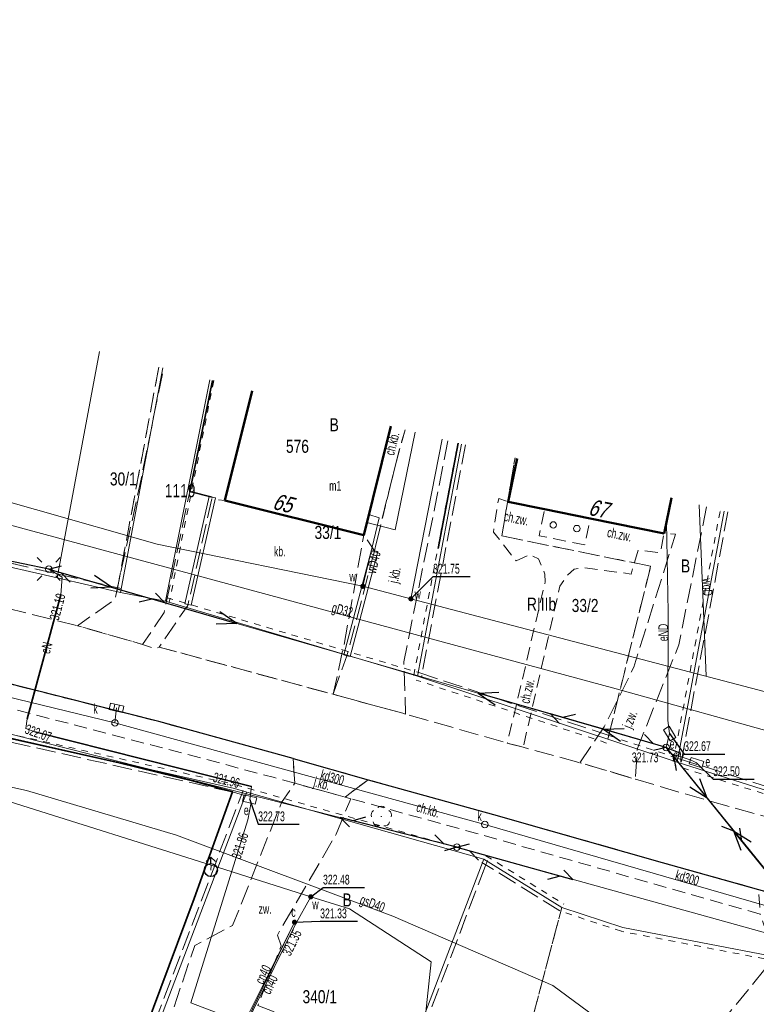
# Model space of a CAD drawing. Header units: metres. Extents: x 7428509 to 7430603, y 5527625 to 5529161.
# Tile 7 of 29: x 7428811 to 7428868, y 5529053 to 5529128. Entities that reach past the tile are written whole.
import ezdxf
from ezdxf.enums import TextEntityAlignment as Align

# ---------------------------------------------------------------- set-up
doc = ezdxf.new("R2010")
doc.units = ezdxf.units.M
doc.header["$MEASUREMENT"] = 0
for name, pattern in [('0.5_0.5', [1, 0.5, -0.5]), ('1.0_0.5', [1.5, 1, -0.5]), ('1.5_0.5', [2, 1.5, -0.5]), ('219-500', [0]), ('egkk-500', [2, 1.5, -0.5]), ('egug-500', [1, 0.5, -0.5]), ('suep_nn_500', [0]), ('sutp_500', [0])]:
    doc.linetypes.add(name, pattern=pattern)
doc.layers.get('0').update_dxf_attribs({"color": 2, "linetype": 'CONTINUOUS', "lineweight": 5})
for name, color, linetype in [('210-oznaczenie konturu użytku gruntowego', 7, 'CONTINUOUS'), ('211-numer działki ewidencyjnej', 7, 'CONTINUOUS'), ('217-Granica konturu po granicy działki', 7, 'CONTINUOUS'), ('217-kontur klasyfikacyjny', 7, 'CONTINUOUS'), ('218-Granica użytku po granicy działki', 7, 'CONTINUOUS'), ('218-kontur użytku gruntowego', 7, 'CONTINUOUS'), ('219-działka ewidencyjna', 7, 'CONTINUOUS'), ('238-Punkt adresowy budynku', 7, 'CONTINUOUS'), ('312-budynek ewidencyjny', 7, 'CONTINUOUS'), ('312-oznaczenie budynku ewidencyjnego', 7, 'CONTINUOUS'), ('312-oznaczenie budynku ewidencyjnego-Atr117', 7, 'CONTINUOUS'), ('chodnik', 7, 'CONTINUOUS'), ('chodnik-Atr17', 7, 'CONTINUOUS'), ('ciepłownicze urządzenie techniczne', 7, 'CONTINUOUS'), ('ciepłownicze urządzenie techniczne-Atr17', 7, 'CONTINUOUS'), ('drzewo liściaste', 7, 'CONTINUOUS'), ('hydrant', 7, 'CONTINUOUS'), ('jezdnia', 7, 'CONTINUOUS'), ('jezdnia-Atr17', 7, 'CONTINUOUS'), ('kratka ściekowa', 7, 'CONTINUOUS'), ('krawężnik', 7, 'CONTINUOUS'), ('latarnia', 7, 'CONTINUOUS'), ('obszar utwardzony', 7, 'CONTINUOUS'), ('obszar utwardzony-Atr17', 7, 'CONTINUOUS'), ('obudowa ochronna przewodu', 7, 'CONTINUOUS'), ('ogrodzenie trwałe', 7, 'CONTINUOUS'), ('podpora (punkt)', 7, 'CONTINUOUS'), ('przewód ciepłowniczy', 7, 'CONTINUOUS'), ('przewód ciepłowniczy-Atr1', 7, 'CONTINUOUS'), ('przewód elektroenergetyczny niskiego napięcia', 7, 'CONTINUOUS'), ('przewód elektroenergetyczny podziemny', 7, 'CONTINUOUS'), ('przewód elektroenergetyczny podziemny-Atr1', 7, 'CONTINUOUS'), ('przewód gazowy', 7, 'CONTINUOUS'), ('przewód gazowy-Atr1', 7, 'CONTINUOUS'), ('przewód kanalizacyjny', 7, 'CONTINUOUS'), ('przewód kanalizacyjny-Atr1', 7, 'CONTINUOUS'), ('przewód telekomunikacyjny napowietrzny', 7, 'CONTINUOUS'), ('przewód wodociągowy', 7, 'CONTINUOUS'), ('przewód wodociągowy-Atr1', 7, 'CONTINUOUS'), ('rzędna', 7, 'CONTINUOUS'), ('rzędna-Atr2', 7, 'CONTINUOUS'), ('studnia kanalizacyjna', 7, 'CONTINUOUS'), ('studnia kanalizacyjna-Atr17', 7, 'CONTINUOUS'), ('szafa elektroenergetyczna lub kontener', 7, 'CONTINUOUS'), ('szafa elektroenergetyczna lub kontener-Atr17', 7, 'CONTINUOUS'), ('słup przewodów napowietrznych', 7, 'CONTINUOUS'), ('właz do komory lub kanału - okrągły', 7, 'CONTINUOUS'), ('właz do komory lub kanału - okrągły-Atr17', 7, 'CONTINUOUS'), ('zasuwa lub zawór', 7, 'CONTINUOUS'), ('zasuwa lub zawór-Atr17', 7, 'CONTINUOUS'), ('ściana oporowa (linia)', 7, 'CONTINUOUS')]:
    doc.layers.add(name, color=color, linetype=linetype)
doc.styles.get("Standard").update_dxf_attribs({"font": 'Working1250', "width": 0.75})
doc.linetypes.add('902-500', pattern='A,3.75,0,[1,ksztalty.shx,S=0.5,R=0,X=0,Y=0],3.75', length=7.5)
doc.linetypes.add('otdn_500', pattern='A,5,0,[21,ksztalty.shx,S=0.5,R=0,X=-1,Y=0]', length=5)

# ---------------------------------------------------------------- blocks, each defined once
blk = doc.blocks.new('PW01')
at = {"linetype": 'Continuous', "lineweight": 13}
h = blk.add_hatch(color=0, dxfattribs=at)
edge = h.paths.add_edge_path()
edge.add_arc((0, 0), 0.045, 0, 360)
blk = doc.blocks.new('SM01')
at = {"color": 0, "linetype": 'Continuous', "lineweight": 13}
for p, q in [((-0.53, 0.531), (-0.883, 0.884)), ((0.531, 0.531), (0.884, 0.884)), ((-0.53, -0.53), (-0.883, -0.883)), ((0.531, -0.53), (0.884, -0.883))]:
    blk.add_line(p, q, dxfattribs=at)
blk.add_circle((0, 0), 0.25, dxfattribs=at)
blk = doc.blocks.new('US15')
at = {"color": 0, "linetype": 'Continuous', "lineweight": 13}
blk.add_circle((0, 0), 0.25, dxfattribs=at)
blk = doc.blocks.new('US05')
at = {"color": 0, "linetype": 'Continuous', "lineweight": 13}
for p, q in [((-0.525, -0.25), (-0.525, 0.25)), ((-0.525, 0.25), (-0.175, 0.25)), ((-0.175, -0.25), (-0.175, 0.25)), ((-0.175, 0.25), (0.175, 0.25)), ((0.175, -0.25), (0.175, 0.25)), ((0.175, 0.25), (0.525, 0.25)), ((0.525, -0.25), (0.525, 0.25)), ((-0.525, -0.25), (-0.175, -0.25)), ((-0.175, -0.25), (0.175, -0.25)), ((0.175, -0.25), (0.525, -0.25))]:
    blk.add_line(p, q, dxfattribs=at)
blk = doc.blocks.new('SUWH')
at = {"color": 0, "linetype": 'Continuous'}
for p in [(-0.354, 0.646), (0, 0.5), (0.354, 0.646)]:
    blk.add_line(p, (0, 1), dxfattribs=at)
blk.add_circle((0, 0), 0.5, dxfattribs=at)
blk = doc.blocks.new('US18')
at = {"color": 0, "linetype": 'Continuous', "lineweight": 13}
for p, q in [((-0.5, -0.25), (-0.5, 0.25)), ((-0.5, 0.25), (0.5, 0.25)), ((0.5, -0.25), (0.5, 0.25)), ((-0.5, -0.25), (0.5, -0.25))]:
    blk.add_line(p, q, dxfattribs=at)
blk = doc.blocks.new('US25')
at = {"linetype": 'Continuous', "lineweight": 0}
h = blk.add_hatch(color=0, dxfattribs=at)
edge = h.paths.add_edge_path()
edge.add_arc((0, 0), 0.2, 0, 360)
blk = doc.blocks.new('OP021')
at = {"linetype": 'Continuous', "lineweight": 13}
h = blk.add_hatch(color=0, dxfattribs=at)
edge = h.paths.add_edge_path()
edge.add_arc((0, 0), 0.05, 0, 360)
at = {"color": 0, "linetype": 'Continuous', "lineweight": 13}
for centre, start, end in [((0, 0.4), 49.272, 130.728), ((-0.38, 0.124), 121.308, 202.548), ((0.38, 0.124), 337.452, 58.692), ((-0.235, -0.324), 193.221, 274.871), ((0.235, -0.324), 265.129, 346.779)]:
    blk.add_arc(centre, 0.4, start, end, dxfattribs=at)
blk = doc.blocks.new('US22')
at = {"color": 0, "linetype": 'Continuous', "lineweight": 13}
blk.add_circle((0, 0), 0.25, dxfattribs=at)
blk = doc.blocks.new('IB04')
at = {"color": 0, "linetype": 'Continuous', "lineweight": 13}
blk.add_circle((0, 0), 0.25, dxfattribs=at)
blk = doc.blocks.new('SUEP1')
at = {"color": 0, "linetype": 'Continuous'}
for p, q in [((0, 0), (5, 0)), ((5, 0), (3.5, 0.5)), ((5, 0), (3.5, -0.5)), ((5, 0), (15, 0)), ((15, 0), (13.5, 0.5)), ((15, 0), (13.5, -0.5))]:
    blk.add_line(p, q, dxfattribs=at)
blk = doc.blocks.new('SUTP')
at = {"color": 0, "linetype": 'Continuous'}
for p, q in [((0, 0), (0.866, 0.5)), ((0, 0), (9.232, 0)), ((1.866, -0.5), (1, 0)), ((7.366, -0.5), (8.232, 0)), ((9.232, 0), (8.366, 0.5))]:
    blk.add_line(p, q, dxfattribs=at)

msp = doc.modelspace()

# ---------------------------------------------------------------- linework, layer by layer
at = {"layer": '217-Granica konturu po granicy działki', "color": 3, "linetype": '1.5_0.5', "lineweight": 18}
for p, q in [((7428818.505, 5529084.185), (7428821.731, 5529101.405)), ((7428821.731, 5529101.405), (7428821.731, 5529101.405)), ((7428821.731, 5529101.405), (7428821.731, 5529101.405)), ((7428845.241, 5529095.438), (7428841.865, 5529077.644)), ((7428845.241, 5529095.438), (7428845.241, 5529095.438)), ((7428845.241, 5529095.438), (7428845.241, 5529095.438)), ((7428790.767, 5529090.862), (7428813.997, 5529085.542)), ((7428865.364, 5529090.298), (7428861.765, 5529071.065)), ((7428865.364, 5529090.298), (7428865.364, 5529090.298)), ((7428865.364, 5529090.298), (7428865.364, 5529090.298)), ((7428813.997, 5529085.542), (7428813.997, 5529085.542)), ((7428813.997, 5529085.542), (7428813.997, 5529085.542)), ((7428813.997, 5529085.542), (7428813.997, 5529085.542)), ((7428813.997, 5529085.542), (7428813.997, 5529085.542)), ((7428813.997, 5529085.542), (7428818.867, 5529084.422)), ((7428818.505, 5529084.185), (7428818.505, 5529084.185)), ((7428818.505, 5529084.185), (7428818.505, 5529084.185)), ((7428818.867, 5529084.422), (7428818.867, 5529084.422)), ((7428818.867, 5529084.422), (7428818.867, 5529084.422)), ((7428841.664, 5529077.985), (7428841.664, 5529077.985)), ((7428841.664, 5529077.985), (7428841.664, 5529077.985)), ((7428841.664, 5529077.985), (7428856.254, 5529073.155)), ((7428827.464, 5529068.807), (7428790.304, 5529077.177)), ((7428841.865, 5529077.644), (7428841.865, 5529077.644)), ((7428841.865, 5529077.644), (7428841.865, 5529077.644)), ((7428856.254, 5529073.155), (7428856.254, 5529073.155)), ((7428856.254, 5529073.155), (7428856.254, 5529073.155)), ((7428861.561, 5529071.406), (7428861.561, 5529071.406)), ((7428861.561, 5529071.406), (7428861.561, 5529071.406)), ((7428861.561, 5529071.406), (7428881.601, 5529065.046)), ((7428861.765, 5529071.065), (7428861.765, 5529071.065)), ((7428861.765, 5529071.065), (7428861.765, 5529071.065)), ((7428828.398, 5529068.541), (7428827.448, 5529068.811)), ((7428827.448, 5529068.811), (7428827.448, 5529068.811)), ((7428827.448, 5529068.811), (7428827.448, 5529068.811)), ((7428827.464, 5529068.807), (7428827.464, 5529068.807)), ((7428827.464, 5529068.807), (7428827.464, 5529068.807)), ((7428827.9, 5529068.158), (7428828.2, 5529068.938)), ((7428828.2, 5529068.938), (7428828.2, 5529068.938)), ((7428828.2, 5529068.938), (7428828.2, 5529068.938)), ((7428818.558, 5529043.654), (7428827.9, 5529068.157)), ((7428827.9, 5529068.158), (7428827.9, 5529068.158)), ((7428827.9, 5529068.158), (7428827.9, 5529068.158)), ((7428827.9, 5529068.157), (7428827.9, 5529068.157)), ((7428827.9, 5529068.157), (7428827.9, 5529068.157)), ((7428828.398, 5529068.541), (7428828.398, 5529068.541)), ((7428828.398, 5529068.541), (7428828.398, 5529068.541)), ((7428852.482, 5529059.725), (7428846.502, 5529063.435)), ((7428846.502, 5529063.435), (7428846.502, 5529063.435)), ((7428846.502, 5529063.435), (7428846.502, 5529063.435)), ((7428846.939, 5529063.581), (7428846.759, 5529063.121)), ((7428846.939, 5529063.581), (7428846.939, 5529063.581)), ((7428846.939, 5529063.581), (7428846.939, 5529063.581)), ((7428846.76, 5529063.123), (7428837.324, 5529038.378)), ((7428846.759, 5529063.121), (7428846.759, 5529063.121)), ((7428846.759, 5529063.121), (7428846.759, 5529063.121)), ((7428846.76, 5529063.123), (7428846.76, 5529063.123)), ((7428846.76, 5529063.123), (7428846.76, 5529063.123)), ((7428852.482, 5529059.725), (7428852.482, 5529059.725)), ((7428852.482, 5529059.725), (7428852.482, 5529059.725))]:
    msp.add_line(p, q, dxfattribs=at)
at = {"layer": '217-kontur klasyfikacyjny', "color": 92, "linetype": 'egkk-500', "lineweight": 18, "flags": 128}
for points in [[(7428848.03, 5529088.46), (7428849.046, 5529094.447)], [(7428859.44, 5529086.14), (7428848.03, 5529088.46)], [(7428856.16, 5529072.87), (7428859.44, 5529086.14)], [(7428846.235, 5529035.93), (7428852.64, 5529059.98)]]:
    msp.add_lwpolyline(points, dxfattribs=at)
at = {"layer": '218-Granica użytku po granicy działki', "color": 3, "linetype": '0.5_0.5', "lineweight": 18}
for p, q in [((7428818.505, 5529084.185), (7428821.731, 5529101.405)), ((7428821.731, 5529101.405), (7428821.731, 5529101.405)), ((7428821.731, 5529101.405), (7428821.731, 5529101.405)), ((7428825.944, 5529100.366), (7428822.534, 5529083.391)), ((7428825.944, 5529100.366), (7428825.944, 5529100.366)), ((7428825.944, 5529100.366), (7428825.944, 5529100.366)), ((7428841.275, 5529077.756), (7428844.651, 5529095.55)), ((7428844.651, 5529095.55), (7428844.651, 5529095.55)), ((7428844.651, 5529095.55), (7428844.651, 5529095.55)), ((7428790.767, 5529090.862), (7428813.997, 5529085.542)), ((7428861.175, 5529071.175), (7428864.774, 5529090.408)), ((7428864.774, 5529090.408), (7428864.774, 5529090.408)), ((7428864.774, 5529090.408), (7428864.774, 5529090.408)), ((7428813.997, 5529085.542), (7428813.997, 5529085.542)), ((7428813.997, 5529085.542), (7428813.997, 5529085.542)), ((7428813.997, 5529085.542), (7428813.997, 5529085.542)), ((7428813.997, 5529085.542), (7428813.997, 5529085.542)), ((7428813.997, 5529085.542), (7428818.867, 5529084.422)), ((7428818.505, 5529084.185), (7428818.505, 5529084.185)), ((7428818.505, 5529084.185), (7428818.505, 5529084.185)), ((7428818.867, 5529084.422), (7428818.867, 5529084.422)), ((7428818.867, 5529084.422), (7428818.867, 5529084.422)), ((7428822.326, 5529083.738), (7428822.326, 5529083.738)), ((7428822.326, 5529083.738), (7428822.326, 5529083.738)), ((7428822.326, 5529083.738), (7428841.656, 5529077.988)), ((7428822.534, 5529083.391), (7428822.534, 5529083.391)), ((7428822.534, 5529083.391), (7428822.534, 5529083.391)), ((7428790.436, 5529077.763), (7428827.596, 5529069.393)), ((7428841.275, 5529077.756), (7428841.275, 5529077.756)), ((7428841.275, 5529077.756), (7428841.275, 5529077.756)), ((7428841.656, 5529077.988), (7428841.656, 5529077.988)), ((7428841.656, 5529077.988), (7428841.656, 5529077.988)), ((7428856.066, 5529072.585), (7428841.476, 5529077.415)), ((7428841.476, 5529077.415), (7428841.476, 5529077.415)), ((7428841.476, 5529077.415), (7428841.476, 5529077.415)), ((7428856.254, 5529073.155), (7428856.254, 5529073.155)), ((7428856.254, 5529073.155), (7428856.254, 5529073.155)), ((7428856.254, 5529073.155), (7428861.564, 5529071.405)), ((7428856.066, 5529072.585), (7428856.066, 5529072.585)), ((7428856.066, 5529072.585), (7428856.066, 5529072.585)), ((7428861.175, 5529071.175), (7428861.175, 5529071.175)), ((7428861.175, 5529071.175), (7428861.175, 5529071.175)), ((7428861.564, 5529071.405), (7428861.564, 5529071.405)), ((7428861.564, 5529071.405), (7428861.564, 5529071.405)), ((7428881.419, 5529064.474), (7428861.379, 5529070.834)), ((7428861.379, 5529070.834), (7428861.379, 5529070.834)), ((7428861.379, 5529070.834), (7428861.379, 5529070.834)), ((7428827.596, 5529069.393), (7428827.596, 5529069.393)), ((7428827.596, 5529069.393), (7428827.596, 5529069.393)), ((7428827.612, 5529069.389), (7428827.612, 5529069.389)), ((7428827.612, 5529069.389), (7428827.612, 5529069.389)), ((7428827.612, 5529069.389), (7428828.562, 5529069.119)), ((7428827.9, 5529068.158), (7428828.2, 5529068.938)), ((7428828.2, 5529068.938), (7428828.2, 5529068.938)), ((7428828.2, 5529068.938), (7428828.2, 5529068.938)), ((7428828.562, 5529069.119), (7428828.562, 5529069.119)), ((7428828.562, 5529069.119), (7428828.562, 5529069.119)), ((7428828.562, 5529069.119), (7428828.562, 5529069.119)), ((7428828.562, 5529069.119), (7428828.562, 5529069.119)), ((7428828.562, 5529069.119), (7428846.742, 5529063.979)), ((7428818.558, 5529043.654), (7428827.9, 5529068.157)), ((7428827.9, 5529068.158), (7428827.9, 5529068.158)), ((7428827.9, 5529068.158), (7428827.9, 5529068.158)), ((7428827.9, 5529068.157), (7428827.9, 5529068.157)), ((7428827.9, 5529068.157), (7428827.9, 5529068.157)), ((7428846.742, 5529063.979), (7428846.742, 5529063.979)), ((7428846.742, 5529063.979), (7428846.742, 5529063.979)), ((7428846.939, 5529063.581), (7428846.759, 5529063.121)), ((7428846.818, 5529063.945), (7428846.818, 5529063.945)), ((7428846.818, 5529063.945), (7428846.818, 5529063.945)), ((7428846.818, 5529063.945), (7428852.798, 5529060.235)), ((7428846.939, 5529063.581), (7428846.939, 5529063.581)), ((7428846.939, 5529063.581), (7428846.939, 5529063.581)), ((7428846.76, 5529063.123), (7428837.324, 5529038.378)), ((7428846.759, 5529063.121), (7428846.759, 5529063.121)), ((7428846.759, 5529063.121), (7428846.759, 5529063.121)), ((7428846.76, 5529063.123), (7428846.76, 5529063.123)), ((7428846.76, 5529063.123), (7428846.76, 5529063.123)), ((7428857.206, 5529058.155), (7428852.546, 5529059.695)), ((7428852.546, 5529059.695), (7428852.546, 5529059.695)), ((7428852.546, 5529059.695), (7428852.546, 5529059.695)), ((7428852.798, 5529060.235), (7428852.798, 5529060.235)), ((7428852.798, 5529060.235), (7428852.798, 5529060.235)), ((7428857.206, 5529058.155), (7428857.206, 5529058.155)), ((7428857.206, 5529058.155), (7428857.206, 5529058.155)), ((7428875.064, 5529054.725), (7428857.244, 5529058.145)), ((7428857.244, 5529058.145), (7428857.244, 5529058.145)), ((7428857.244, 5529058.145), (7428857.244, 5529058.145))]:
    msp.add_line(p, q, dxfattribs=at)
at = {"layer": '218-kontur użytku gruntowego', "color": 3, "linetype": 'egug-500', "lineweight": 18, "flags": 128}
for points in [[(7428849.046, 5529094.447), (7428848.03, 5529088.46)], [(7428848.03, 5529088.46), (7428859.44, 5529086.14)], [(7428859.44, 5529086.14), (7428856.16, 5529072.87)], [(7428852.64, 5529059.98), (7428846.235, 5529035.93)]]:
    msp.add_lwpolyline(points, dxfattribs=at)
at = {"layer": '219-działka ewidencyjna', "color": 7, "linetype": '219-500', "lineweight": 18, "flags": 128}
for points in [[(7428813.93, 5529085.25), (7428817.172, 5529102.591)], [(7428818.8, 5529084.13), (7428822.026, 5529101.35)], [(7428822.24, 5529083.45), (7428825.653, 5529100.424)], [(7428841.57, 5529077.7), (7428844.946, 5529095.494)], [(7428813.93, 5529085.25), (7428790.7, 5529090.57)], [(7428861.47, 5529071.12), (7428865.069, 5529090.353)], [(7428818.8, 5529084.13), (7428813.93, 5529085.25)], [(7428818.8, 5529084.13), (7428822.24, 5529083.45)], [(7428841.57, 5529077.7), (7428822.24, 5529083.45)], [(7428841.57, 5529077.7), (7428861.47, 5529071.12)], [(7428790.37, 5529077.47), (7428827.53, 5529069.1)], [(7428861.47, 5529071.12), (7428881.51, 5529064.76)], [(7428827.53, 5529069.1), (7428828.48, 5529068.83)], [(7428828.18, 5529068.05), (7428828.48, 5529068.83)], [(7428828.48, 5529068.83), (7428846.66, 5529063.69)], [(7428828.18, 5529068.05), (7428818.84, 5529043.547)], [(7428846.48, 5529063.23), (7428846.66, 5529063.69)], [(7428852.64, 5529059.98), (7428846.66, 5529063.69)], [(7428837.046, 5529038.485), (7428846.48, 5529063.23)], [(7428857.3, 5529058.44), (7428852.64, 5529059.98)], [(7428875.12, 5529055.02), (7428857.3, 5529058.44)]]:
    msp.add_lwpolyline(points, dxfattribs=at)
at = {"layer": '312-budynek ewidencyjny', "color": 7, "linetype": 'Continuous', "lineweight": 50, "flags": 128}
for points in [[(7428826.8, 5529091.18), (7428828.899, 5529099.594)], [(7428839.533, 5529096.877), (7428837.45, 5529088.52)], [(7428848.53, 5529091.07), (7428849.21, 5529094.405)], [(7428861.03, 5529091.385), (7428860.47, 5529088.64)], [(7428837.45, 5529088.52), (7428826.8, 5529091.18)], [(7428851.3, 5529090.51), (7428848.53, 5529091.07)], [(7428854.81, 5529089.79), (7428851.3, 5529090.51)], [(7428860.47, 5529088.64), (7428854.81, 5529089.79)]]:
    msp.add_lwpolyline(points, dxfattribs=at)
at = {"layer": 'chodnik', "color": 7, "linetype": '1.0_0.5', "lineweight": 18, "flags": 128}
for points in [[(7428832.17, 5529069.5), (7428830.59, 5529069.94), (7428821.11, 5529072.45), (7428819.13, 5529072.96), (7428809.27, 5529075.53), (7428796.88, 5529078.69), (7428790.85, 5529080.1), (7428789.76, 5529080.48), (7428777.11, 5529083.39), (7428770.73, 5529084.95), (7428765.67, 5529086.13), (7428759.61, 5529087.42), (7428750.68, 5529089.65), (7428746.52, 5529090.49), (7428743.67, 5529091.13), (7428732.59, 5529093.74), (7428718.67, 5529096.97), (7428714.48, 5529097.98), (7428708.85, 5529099.28), (7428706.37, 5529099.86), (7428705.54, 5529100.03), (7428693.8, 5529102.64), (7428691.7, 5529103.28), (7428691.41, 5529103.36), (7428693.42, 5529104.68), (7428713.95, 5529099.92), (7428720.32, 5529098.44), (7428746.8, 5529092.23), (7428759, 5529089.42), (7428771.06, 5529086.54), (7428777.6, 5529085.09), (7428791.19, 5529081.86), (7428797.22, 5529080.42), (7428821.73, 5529074.23), (7428832.02, 5529071.41)], [(7428848.53, 5529091.07), (7428851.3, 5529090.51), (7428850.89, 5529088.48), (7428854.4, 5529087.77), (7428854.81, 5529089.79), (7428860.47, 5529088.64), (7428860.18, 5529087.18), (7428858.48, 5529087.36), (7428857.94, 5529085.54), (7428854.28, 5529086.04), (7428853.59, 5529085.91), (7428853.04, 5529085.44), (7428852.48, 5529084.6), (7428849.67, 5529072.26), (7428848.45, 5529072.58), (7428851.36, 5529084.94), (7428851.34, 5529085.53), (7428850.85, 5529086.7), (7428850.19, 5529087.03), (7428849.13, 5529086.54), (7428847.39, 5529088.76), (7428847.79, 5529091.34)], [(7428837.78, 5529069.77), (7428847.4, 5529067.1), (7428851.8, 5529065.86), (7428860.33, 5529063.43), (7428867.72, 5529061.37), (7428867.85, 5529059.47), (7428846.12, 5529065.65), (7428836.45, 5529068.32), (7428836.01, 5529068.44)]]:
    msp.add_lwpolyline(points, close=True, dxfattribs=at)
for points in [[(7428838.27, 5529087.33), (7428837.45, 5529088.52), (7428839.533, 5529096.877)], [(7428840.627, 5529096.598), (7428840.22, 5529095.24), (7428839.2, 5529091.17), (7428838.27, 5529087.33)]]:
    msp.add_lwpolyline(points, dxfattribs=at)
at = {"layer": 'jezdnia', "color": 7, "linetype": '1.5_0.5', "lineweight": 18, "flags": 128}
for points in [[(7429015.63, 5529029.45), (7429001, 5529026.47), (7428985.13, 5529029.83), (7428979.26, 5529031.13), (7428975.85, 5529032.01), (7428968.13, 5529033.91), (7428954.64, 5529037.37), (7428950.03, 5529038.62), (7428944.36, 5529040.12), (7428942.32, 5529040.67), (7428936.66, 5529042.21), (7428921.9, 5529046.09), (7428921.02, 5529046.33), (7428916.2, 5529047.65), (7428914.63, 5529048.13), (7428898.27, 5529052.69), (7428875.47, 5529059.17), (7428867.72, 5529061.37), (7428860.33, 5529063.43), (7428851.8, 5529065.86), (7428847.4, 5529067.1), (7428837.78, 5529069.77), (7428832.02, 5529071.41), (7428821.73, 5529074.23), (7428797.22, 5529080.42), (7428791.19, 5529081.86), (7428777.6, 5529085.09), (7428771.06, 5529086.54), (7428759, 5529089.42), (7428746.8, 5529092.23), (7428720.32, 5529098.44), (7428713.95, 5529099.92), (7428693.42, 5529104.68), (7428675.82, 5529108.68), (7428669.97, 5529110), (7428668.39, 5529110.33), (7428661.26, 5529111.82), (7428648.49, 5529114.43), (7428641.28, 5529115.77), (7428638.83, 5529116.19), (7428631.82, 5529117.34), (7428631.02, 5529117.52), (7428622.56, 5529118.69), (7428610.18, 5529120.34), (7428602.82, 5529121.31), (7428595.06, 5529122.29), (7428593.52, 5529122.49), (7428594.44, 5529128.03), (7428600.44, 5529127.28), (7428602.74, 5529126.94), (7428604.35, 5529126.69), (7428609.72, 5529125.92), (7428623.38, 5529124.18), (7428632.81, 5529122.78), (7428642.31, 5529121.18), (7428649.09, 5529119.81), (7428662.01, 5529117.4), (7428671.4, 5529115.31), (7428673.03, 5529114.97), (7428675.99, 5529114.33), (7428681.79, 5529113), (7428687.81, 5529111.65), (7428692.28, 5529110.63), (7428708.59, 5529106.6), (7428710.92, 5529106.22), (7428733.77, 5529100.81), (7428747.51, 5529097.6), (7428759.76, 5529094.89), (7428772.57, 5529091.85), (7428779.38, 5529090.33), (7428784.59, 5529089.2), (7428790.41, 5529087.8), (7428797.7, 5529086), (7428815.49, 5529081.58), (7428820.49, 5529080.14), (7428821.43, 5529079.81), (7428821.75, 5529079.94), (7428835.09, 5529076.32), (7428840.65, 5529074.81), (7428848.45, 5529072.58), (7428849.67, 5529072.26), (7428854.01, 5529071.08), (7428858.27, 5529069.82), (7428861.94, 5529068.73), (7428869.5, 5529066.58), (7428881.5, 5529063.23), (7428893.64, 5529059.8), (7428899.4, 5529058.13), (7428905.64, 5529056.41), (7428913.55, 5529054.17), (7428922.32, 5529051.87), (7428925.06, 5529051.09), (7428926.35, 5529050.74), (7428936.07, 5529048.03), (7428941.47, 5529046.47), (7428945.91, 5529045.28), (7428956.38, 5529042.62), (7428964.97, 5529040.42), (7428969.89, 5529039.16), (7428977.32, 5529037.55), (7428984.24, 5529035.82), (7429002.22, 5529031.88), (7429011.21, 5529030.26)], [(7428832.02, 5529071.41), (7428837.78, 5529069.77), (7428836.01, 5529068.44), (7428832.17, 5529069.5)]]:
    msp.add_lwpolyline(points, close=True, dxfattribs=at)
for points in [[(7428825.835, 5529100.377), (7428824.1, 5529091.86), (7428822.14, 5529082.59), (7428820.49, 5529080.14), (7428815.49, 5529081.58), (7428818.36, 5529083.59), (7428820.37, 5529092.81), (7428822.092, 5529101.334)], [(7428835.09, 5529076.32), (7428836.15, 5529079.27), (7428838.27, 5529087.33), (7428839.2, 5529091.17), (7428840.22, 5529095.24), (7428840.627, 5529096.598)], [(7428843.898, 5529095.762), (7428842.87, 5529090.53), (7428840.52, 5529078.8), (7428840.65, 5529074.81), (7428835.09, 5529076.32)], [(7428854.01, 5529071.08), (7428855.88, 5529073.83), (7428858.15, 5529078.41), (7428861.35, 5529088.6), (7428860.47, 5529088.64), (7428861.03, 5529091.385)], [(7428863.738, 5529090.693), (7428861.6, 5529080.11), (7428858.41, 5529072.11), (7428858.27, 5529069.82), (7428854.01, 5529071.08)], [(7428869.353, 5529029.502), (7428870.7, 5529035.9), (7428869.46, 5529039.24), (7428868.52, 5529041.67), (7428868, 5529044.62), (7428864.42, 5529045.35), (7428863.17, 5529040.61), (7428858.99, 5529041.45), (7428855.16, 5529042.3), (7428856.65, 5529048.15), (7428862.24, 5529047.95), (7428868.57, 5529055.69), (7428868.79, 5529056.69), (7428867.85, 5529059.47)]]:
    msp.add_lwpolyline(points, dxfattribs=at)
at = {"layer": 'krawężnik', "color": 7, "linetype": 'Continuous', "lineweight": 25, "flags": 128}
for points in [[(7428832.02, 5529071.41), (7428821.73, 5529074.23), (7428797.22, 5529080.42), (7428791.19, 5529081.86)], [(7428832.02, 5529071.41), (7428837.78, 5529069.77), (7428847.4, 5529067.1), (7428851.8, 5529065.86), (7428860.33, 5529063.43), (7428867.72, 5529061.37), (7428875.47, 5529059.17), (7428898.27, 5529052.69), (7428914.63, 5529048.13), (7428916.2, 5529047.65), (7428921.02, 5529046.33), (7428921.9, 5529046.09), (7428936.66, 5529042.21), (7428942.32, 5529040.67), (7428944.36, 5529040.12), (7428950.03, 5529038.62), (7428954.64, 5529037.37), (7428968.13, 5529033.91), (7428975.85, 5529032.01), (7428979.26, 5529031.13), (7428985.13, 5529029.83), (7429001, 5529026.47)]]:
    msp.add_lwpolyline(points, dxfattribs=at)
at = {"layer": 'obszar utwardzony', "color": 7, "linetype": '1.5_0.5', "lineweight": 18, "flags": 128}
msp.add_lwpolyline([(7428826.8, 5529091.18), (7428837.45, 5529088.52), (7428835.93, 5529080.11), (7428835.09, 5529076.32), (7428821.75, 5529079.94), (7428823.96, 5529083.14), (7428825.8, 5529091.3)], close=True, dxfattribs=at)
for points in [[(7428824.065, 5529042.094), (7428825.09, 5529044.83), (7428822.89, 5529045.75), (7428820.57, 5529046.6), (7428822.73, 5529051.87), (7428824.48, 5529057.06), (7428827.39, 5529058.61), (7428831.14, 5529068.02), (7428832.17, 5529069.5), (7428836.01, 5529068.44)], [(7428836.01, 5529068.44), (7428836.45, 5529068.32), (7428835.34, 5529065.61), (7428830.82, 5529057.87), (7428831.1, 5529057.03), (7428829.31, 5529052.46), (7428833.21, 5529050.97), (7428832.53, 5529049.2), (7428836.79, 5529047.56), (7428833.691, 5529039.417)]]:
    msp.add_lwpolyline(points, dxfattribs=at)
at = {"layer": 'obudowa ochronna przewodu', "color": 7, "linetype": 'Continuous', "lineweight": 35, "flags": 128}
for points in [[(7428814.21, 5529083.94), (7428811.63, 5529074.44)], [(7428812.22, 5529073.45), (7428828.83, 5529069.26)]]:
    msp.add_lwpolyline(points, dxfattribs=at)
at = {"layer": 'ogrodzenie trwałe', "color": 7, "linetype": '902-500', "lineweight": 35, "flags": 128}
for points in [[(7428825.83, 5529091.43), (7428824.1, 5529091.86), (7428825.835, 5529100.377)], [(7428844.679, 5529095.563), (7428843.14, 5529087.5)], [(7428818.134, 5529043.743), (7428824.45, 5529060.67), (7428827.38, 5529068.85), (7428824.41, 5529069.66), (7428818.7, 5529071.06), (7428795.96, 5529076.14)]]:
    msp.add_lwpolyline(points, dxfattribs=at)
at = {"layer": 'przewód ciepłowniczy', "color": 212, "linetype": 'Continuous', "lineweight": 18, "flags": 128}
for points in [[(7428832.14, 5529058.85), (7428828, 5529050.57), (7428825.89, 5529045.26), (7428826.45, 5529045.04)], [(7428826.49, 5529045.13), (7428826.02, 5529045.31), (7428828.09, 5529050.53), (7428832.14, 5529058.85)]]:
    msp.add_lwpolyline(points, dxfattribs=at)
at = {"layer": 'przewód elektroenergetyczny niskiego napięcia', "color": 1, "linetype": 'suep_nn_500', "lineweight": 18, "flags": 128}
for points in [[(7428813.29, 5529085.92), (7428772.32, 5529094.47)], [(7428860.63, 5529072.25), (7428813.29, 5529085.92)], [(7428860.63, 5529072.25), (7428875.24, 5529054.19)]]:
    msp.add_lwpolyline(points, dxfattribs=at)
at = {"layer": 'przewód elektroenergetyczny podziemny', "color": 1, "linetype": 'Continuous', "lineweight": 18, "flags": 128}
for points in [[(7428841.377, 5529096.406), (7428839.86, 5529088.92), (7428837.69, 5529089.49)], [(7428860.63, 5529072.25), (7428860.9, 5529073.31), (7428860.77, 5529074.32), (7428860.79, 5529082.62), (7428860.65, 5529089.51)], [(7428828.7, 5529068.26), (7428828.83, 5529069.26), (7428812.22, 5529073.45), (7428811.53, 5529073.7), (7428811.63, 5529074.44), (7428814.21, 5529083.94), (7428814.32, 5529085.29), (7428813.29, 5529085.92)], [(7428862.96, 5529071.08), (7428862.55, 5529071.26), (7428860.91, 5529071.8), (7428860.63, 5529072.25)], [(7428828.7, 5529068.26), (7428828.81, 5529068.03), (7428828.56, 5529066.69), (7428824.18, 5529052.68), (7428832.69, 5529049.44), (7428832.51, 5529048.56)]]:
    msp.add_lwpolyline(points, dxfattribs=at)
at = {"layer": 'przewód gazowy', "color": 52, "linetype": 'Continuous', "lineweight": 18, "flags": 128}
for points in [[(7428663.1, 5529123.38), (7428680.82, 5529117.72), (7428687.95, 5529116.1), (7428709.45, 5529112.5), (7428767.28, 5529099.27), (7428803.26, 5529091.2), (7428856.79, 5529076.75)], [(7428856.82, 5529050.41), (7428851.94, 5529054), (7428839.68, 5529059.32), (7428823.08, 5529065.52), (7428811.59, 5529068.96), (7428800.09, 5529071.47), (7428769.83, 5529077.88), (7428758.94, 5529081.35), (7428712.94, 5529089.13), (7428707.02, 5529089.65), (7428685.79, 5529095.61), (7428676.7, 5529097.87), (7428657.84, 5529101.45)], [(7429096.36, 5529030.056), (7429082.51, 5529030.39), (7429074.46, 5529031.48), (7429059.55, 5529032.74), (7429051.2, 5529033.55), (7429043.06, 5529034.59), (7429030.22, 5529036.22), (7429019.12, 5529037.06), (7429005.81, 5529039.2), (7428999.92, 5529040.33), (7428980.68, 5529044.38), (7428967.54, 5529046.87), (7428946.69, 5529052.73), (7428926, 5529058.04), (7428902.38, 5529063.88), (7428882.97, 5529069.65), (7428870.01, 5529073.05), (7428856.79, 5529076.75)]]:
    msp.add_lwpolyline(points, dxfattribs=at)
at = {"layer": 'przewód kanalizacyjny', "color": 34, "linetype": 'Continuous', "lineweight": 18, "flags": 128}
for points in [[(7428617.93, 5529118.39), (7428657.29, 5529111.62), (7428696.62, 5529102.95), (7428732.4, 5529094.35), (7428775.64, 5529084.5), (7428818.37, 5529074.13), (7428846.73, 5529066.34), (7428891.82, 5529053.31), (7428933.55, 5529041.82), (7428977.84, 5529030.47), (7428999.53, 5529025.82), (7429019.83, 5529022.03)], [(7428818.37, 5529074.13), (7428818.48, 5529075.28)]]:
    msp.add_lwpolyline(points, dxfattribs=at)
at = {"layer": 'przewód telekomunikacyjny napowietrzny', "color": 30, "linetype": 'sutp_500', "lineweight": 18, "flags": 128}
for points in [[(7428860.63, 5529072.25), (7428813.29, 5529085.92)], [(7428813.29, 5529085.92), (7428860.63, 5529072.25)], [(7428844.59, 5529064.6), (7428801.6, 5529075.49)], [(7428875.24, 5529054.19), (7428860.63, 5529072.25)], [(7428885.94, 5529053.13), (7428844.59, 5529064.6)]]:
    msp.add_lwpolyline(points, dxfattribs=at)
at = {"layer": 'przewód wodociągowy', "color": 5, "linetype": 'Continuous', "lineweight": 18, "flags": 128}
for points in [[(7428880.14, 5529073.39), (7428841.06, 5529083.64), (7428837.37, 5529084.6), (7428821.6, 5529087.83), (7428802.91, 5529093.15), (7428776.96, 5529098.43), (7428725.81, 5529107.25), (7428710.75, 5529112.22), (7428694.61, 5529117.54), (7428688.27, 5529112.98), (7428687.85, 5529112.79)], [(7428837.535, 5529038.349), (7428842.13, 5529051.25), (7428842.61, 5529055.82), (7428836.34, 5529059.88), (7428833.38, 5529060.8), (7428825.75, 5529063.22), (7428810.34, 5529068.07), (7428778.01, 5529075.72), (7428767.16, 5529078.06), (7428762.56, 5529074.73), (7428755.27, 5529075.72), (7428695.13, 5529092.31), (7428684.9, 5529095.94), (7428683.96, 5529096.04), (7428675.98, 5529097.91), (7428648.97, 5529101.94), (7428642.742, 5529088.828)], [(7428843.459, 5529095.874), (7428841.06, 5529083.64)], [(7428863.159, 5529090.841), (7428863.7, 5529077.72)], [(7428837.37, 5529084.6), (7428838.62, 5529089.86), (7428837.84, 5529090.1)], [(7428825.75, 5529063.22), (7428825.72, 5529062.85)], [(7428833.38, 5529060.8), (7428832.18, 5529058.66), (7428828.18, 5529050.49), (7428826.15, 5529045.37), (7428826.52, 5529045.23)]]:
    msp.add_lwpolyline(points, dxfattribs=at)
at = {"layer": 'rzędna-Atr2', "color": 7, "flags": 128}
for points in [[(7428841.06, 5529083.64), (7428842.76, 5529085.34), (7428845.614, 5529085.34)], [(7428860.9, 5529073.31), (7428862.01, 5529071.74), (7428865.13, 5529071.74)], [(7428862.96, 5529071.08), (7428864.23, 5529069.82), (7428867.371, 5529069.82)], [(7428828.7, 5529068.26), (7428829.35, 5529066.36), (7428832.496, 5529066.36)], [(7428833.38, 5529060.8), (7428834.32, 5529061.51), (7428837.498, 5529061.51)], [(7428832.14, 5529058.85), (7428834.1, 5529058.92), (7428836.954, 5529058.92)]]:
    msp.add_lwpolyline(points, dxfattribs=at)
at = {"layer": 'ściana oporowa (linia)', "color": 0, "lineweight": 18}
for p, q in [((7428823.726, 5529083.255), (7428825.586, 5529091.485)), ((7428825.586, 5529091.485), (7428825.83, 5529091.43)), ((7428838.512, 5529087.266), (7428836.392, 5529079.206)), ((7428838.512, 5529087.266), (7428838.27, 5529087.33)), ((7428823.726, 5529083.255), (7428823.97, 5529083.2)), ((7428836.392, 5529079.206), (7428836.15, 5529079.27))]:
    msp.add_line(p, q, dxfattribs=at)
at = {"layer": 'ściana oporowa (linia)', "color": 0, "linetype": 'otdn_500', "lineweight": 18}
for p, q in [((7428824.214, 5529083.145), (7428826.074, 5529091.375)), ((7428826.074, 5529091.375), (7428825.83, 5529091.43)), ((7428838.028, 5529087.394), (7428835.908, 5529079.334)), ((7428838.028, 5529087.394), (7428838.27, 5529087.33)), ((7428824.214, 5529083.145), (7428823.97, 5529083.2)), ((7428835.908, 5529079.334), (7428836.15, 5529079.27))]:
    msp.add_line(p, q, dxfattribs=at)

# ---------------------------------------------------------------- block references
at = {"layer": 'ciepłownicze urządzenie techniczne', "color": 212, "linetype": 'Continuous', "lineweight": 18}
msp.add_blockref('US25', (7428832.14, 5529058.85), dxfattribs=at)
at = {"layer": 'drzewo liściaste', "color": 94, "linetype": 'Continuous', "lineweight": 18}
msp.add_blockref('OP021', (7428838.79, 5529066.95), dxfattribs=at)
at = {"layer": 'hydrant', "color": 5, "linetype": 'Continuous', "lineweight": 18}
msp.add_blockref('SUWH', (7428825.72, 5529062.85), dxfattribs=at)
at = {"layer": 'kratka ściekowa', "color": 34, "linetype": 'Continuous', "lineweight": 18, "rotation": 347.491}
msp.add_blockref('US05', (7428818.48, 5529075.28), dxfattribs=at)
at = {"layer": 'latarnia', "color": 7, "linetype": 'Continuous', "lineweight": 18}
msp.add_blockref('SM01', (7428813.29, 5529085.92), dxfattribs=at)
at = {"layer": 'podpora (punkt)', "color": 7, "linetype": 'Continuous', "lineweight": 18}
for p in [(7428851.98, 5529089.3), (7428853.79, 5529089.02)]:
    msp.add_blockref('IB04', p, dxfattribs=at)
at = {"layer": 'przewód elektroenergetyczny niskiego napięcia', "color": 1, "linetype": 'Continuous', "lineweight": 18}
for p, rotation in [((7428813.29, 5529085.92), 168.212), ((7428813.29, 5529085.92), 343.8930000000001), ((7428860.63, 5529072.25), 163.893), ((7428860.63, 5529072.25), 308.972), ((7428875.24, 5529054.19), 128.972)]:
    msp.add_blockref('SUEP1', p, dxfattribs=dict(at, rotation=rotation))
at = {"layer": 'przewód telekomunikacyjny napowietrzny', "color": 30, "linetype": 'Continuous', "lineweight": 18}
for p, rotation in [((7428813.29, 5529085.92), 343.8930000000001), ((7428860.63, 5529072.25), 163.893), ((7428860.63, 5529072.25), 308.972), ((7428844.59, 5529064.6), 165.785), ((7428844.59, 5529064.6), 344.4969999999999)]:
    msp.add_blockref('SUTP', p, dxfattribs=dict(at, rotation=rotation))
at = {"layer": 'rzędna', "color": 1, "linetype": 'Continuous', "lineweight": 18}
for p in [(7428814.32, 5529085.29), (7428811.53, 5529073.7), (7428860.9, 5529073.31), (7428860.91, 5529071.8), (7428862.96, 5529071.08), (7428828.83, 5529069.26), (7428828.7, 5529068.26), (7428828.56, 5529066.69)]:
    msp.add_blockref('PW01', p, dxfattribs=at)
at = {"layer": 'rzędna', "color": 5, "linetype": 'Continuous', "lineweight": 18, "rotation": 78.904}
msp.add_blockref('PW01', (7428841.06, 5529083.64), dxfattribs=at)
at = {"layer": 'rzędna', "color": 5, "linetype": 'Continuous', "lineweight": 18}
for p in [(7428833.38, 5529060.8), (7428832.18, 5529058.66)]:
    msp.add_blockref('PW01', p, dxfattribs=at)
at = {"layer": 'rzędna', "color": 212, "linetype": 'Continuous', "lineweight": 18}
msp.add_blockref('PW01', (7428832.14, 5529058.85), dxfattribs=at)
at = {"layer": 'studnia kanalizacyjna', "color": 34, "linetype": 'Continuous', "lineweight": 18, "rotation": 346.449}
msp.add_blockref('US15', (7428818.37, 5529074.13), dxfattribs=at)
at = {"layer": 'szafa elektroenergetyczna lub kontener', "color": 1, "linetype": 'Continuous', "lineweight": 18}
for p, rotation in [((7428860.9, 5529073.31), 301.218), ((7428862.96, 5529071.08), 342.3869999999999), ((7428828.7, 5529068.26), 345.635)]:
    msp.add_blockref('US18', p, dxfattribs=dict(at, rotation=rotation))
at = {"layer": 'słup przewodów napowietrznych', "color": 7, "linetype": 'Continuous', "lineweight": 18}
for p in [(7428860.63, 5529072.25), (7428844.59, 5529064.6)]:
    msp.add_blockref('US15', p, dxfattribs=at)
at = {"layer": 'właz do komory lub kanału - okrągły', "color": 7, "linetype": 'Continuous', "lineweight": 18, "rotation": 180}
msp.add_blockref('US22', (7428846.73, 5529066.34), dxfattribs=at)
at = {"layer": 'zasuwa lub zawór', "color": 5, "linetype": 'Continuous', "lineweight": 18}
for p, rotation in [((7428837.37, 5529084.6), 345.287), ((7428841.06, 5529083.64), 78.904)]:
    msp.add_blockref('US25', p, dxfattribs=dict(at, rotation=rotation))
msp.add_blockref('US25', (7428833.38, 5529060.8), dxfattribs=at)

# ---------------------------------------------------------------- texts
at = {"layer": '210-oznaczenie konturu użytku gruntowego', "color": 3, "linetype": 'Continuous', "lineweight": 18, "width": 0.79}
for s, p in [('B', (7428834.83, 5529096.48)), ('B', (7428861.77, 5529085.66)), ('RIIIb', (7428849.96, 5529082.73)), ('B', (7428835.81, 5529060.06))]:
    msp.add_text(s, height=1, dxfattribs=at).set_placement(p)
at = {"layer": '211-numer działki ewidencyjnej', "color": 7, "linetype": 'Continuous', "lineweight": 18, "width": 0.79}
for s, p in [('30/1', (7428817.98, 5529093.33)), ('1119', (7428822.19, 5529092.43)), ('33/1', (7428833.67, 5529089.23)), ('33/2', (7428853.39, 5529083.63)), ('340/1', (7428832.75, 5529053.64))]:
    msp.add_text(s, height=1, dxfattribs=at).set_placement(p, align=Align.TOP_LEFT)
at = {"layer": '238-Punkt adresowy budynku', "color": 7, "linetype": 'Continuous', "lineweight": 25, "oblique": 15, "width": 0.79}
msp.add_text('65', height=1.25, rotation=345.895, dxfattribs=at).set_placement((7428830.38, 5529090.55))
msp.add_text('67', height=1.25, rotation=-11.499, dxfattribs=at).set_placement((7428855.32, 5529089.94), align=Align.CENTER)
at = {"layer": '312-oznaczenie budynku ewidencyjnego', "color": 7, "linetype": 'Continuous', "lineweight": 18, "width": 0.79}
msp.add_text('576', height=1, dxfattribs=at).set_placement((7428832.36, 5529095.33), align=Align.MIDDLE_CENTER)
at = {"layer": '312-oznaczenie budynku ewidencyjnego-Atr117', "color": 7, "width": 0.667}
msp.add_text('m1', height=0.75, dxfattribs=at).set_placement((7428835.26, 5529092.3), align=Align.MIDDLE_CENTER)
at = {"layer": 'chodnik-Atr17', "color": 7, "width": 0.667}
for s, rotation, p in [('ch.kb.', 75.93, (7428839.77, 5529094.58)), ('ch.kb.', 75.93, (7428839.77, 5529094.58)), ('ch.zw.', 348.57, (7428848.15, 5529089.62)), ('ch.zw.', 348.515, (7428856.06, 5529088.39)), ('ch.zw.', 77.171, (7428850.14, 5529075.56)), ('ch.kb.', 344.037, (7428841.42, 5529067.35))]:
    msp.add_text(s, height=0.75, rotation=rotation, dxfattribs=at).set_placement(p)
at = {"layer": 'ciepłownicze urządzenie techniczne-Atr17', "color": 212, "width": 0.667}
msp.add_text('c', height=0.75, dxfattribs=at).set_placement((7428831.89, 5529059.26))
at = {"layer": 'jezdnia-Atr17', "color": 7, "width": 0.667}
for s, rotation, p in [('j.kb.', 78.671, (7428840.06, 5529084.79)), ('j.kb.', 78.671, (7428840.06, 5529084.79)), ('j.zw.', 68.26, (7428857.95, 5529073.64)), ('j.zw.', 68.26, (7428857.95, 5529073.64)), ('j.kb.', 344.568, (7428833.55, 5529069.28))]:
    msp.add_text(s, height=0.75, rotation=rotation, dxfattribs=at).set_placement(p)
at = {"layer": 'obszar utwardzony-Atr17', "color": 7, "width": 0.667}
msp.add_text('kb.', height=0.75, dxfattribs=at).set_placement((7428830.56, 5529087.27), align=Align.MIDDLE_LEFT)
msp.add_text('zw.', height=0.75, dxfattribs=at).set_placement((7428829.38, 5529059.5))
msp.add_text('zw.', height=0.75, dxfattribs=at).set_placement((7428829.38, 5529059.5))
msp.add_text('zw.', height=0.75, dxfattribs=at).set_placement((7428829.38, 5529059.5))
msp.add_text('zw.', height=0.75, dxfattribs=at).set_placement((7428829.38, 5529059.5))
at = {"layer": 'przewód ciepłowniczy-Atr1', "color": 212, "width": 0.667}
msp.add_text('cn40', height=0.75, rotation=63.434, dxfattribs=at).set_placement((7428829.73, 5529054.03))
msp.add_text('cn40', height=0.75, rotation=64.044, dxfattribs=at).set_placement((7428829.58, 5529053.59), align=Align.TOP_LEFT)
at = {"layer": 'przewód elektroenergetyczny podziemny-Atr1', "color": 1, "width": 0.667}
msp.add_text('eND', height=0.75, rotation=89.793, dxfattribs=at).set_placement((7428860.78, 5529080.39))
for rotation, p in [(74.806, (7428813, 5529079.47)), (341.774, (7428861.16, 5529071.72))]:
    msp.add_text('eN', height=0.75, rotation=rotation, dxfattribs=at).set_placement(p, align=Align.MIDDLE_LEFT)
at = {"layer": 'przewód gazowy-Atr1', "color": 40, "width": 0.667}
for s, rotation, p in [('gD32', -15.172, (7428834.94, 5529082.64)), ('gsD40', -20.552, (7428837.08, 5529060.28))]:
    msp.add_text(s, height=0.75, rotation=rotation, dxfattribs=at).set_placement(p)
at = {"layer": 'przewód kanalizacyjny-Atr1', "color": 34, "width": 0.667}
for rotation, p in [(-15.359, (7428834.06, 5529069.82)), (-16.118, (7428861.27, 5529062.14))]:
    msp.add_text('kd300', height=0.75, rotation=rotation, dxfattribs=at).set_placement(p)
at = {"layer": 'przewód wodociągowy-Atr1', "color": 5, "width": 0.667}
msp.add_text('wD40', height=0.75, rotation=76.632, dxfattribs=at).set_placement((7428837.63, 5529085.7), align=Align.TOP_LEFT)
msp.add_text('woD', height=0.75, rotation=-87.73, dxfattribs=at).set_placement((7428863.39, 5529085.19))
at = {"layer": 'rzędna-Atr2', "color": 5, "width": 0.667}
for s, p in [('321.75', (7428842.76, 5529085.348)), ('322.48', (7428834.32, 5529061.518))]:
    msp.add_text(s, height=0.75, dxfattribs=at).set_placement(p, align=Align.BOTTOM_LEFT)
at = {"layer": 'rzędna-Atr2', "color": 1, "width": 0.667}
for s, rotation, p in [('321.10', 74.806, (7428813.69, 5529082.04)), ('322.07', 340.083, (7428811.53, 5529073.7)), ('321.96', 345.842, (7428825.92, 5529069.99)), ('321.86', 72.638, (7428827.64, 5529063.74))]:
    msp.add_text(s, height=0.75, rotation=rotation, dxfattribs=at).set_placement(p, align=Align.MIDDLE_LEFT)
for s, p in [('322.67', (7428862.01, 5529071.747)), ('322.50', (7428864.23, 5529069.828)), ('322.73', (7428829.35, 5529066.367))]:
    msp.add_text(s, height=0.75, dxfattribs=at).set_placement(p, align=Align.BOTTOM_LEFT)
msp.add_text('321.73', height=0.75, dxfattribs=at).set_placement((7428858, 5529071.86), align=Align.TOP_LEFT)
at = {"layer": 'rzędna-Atr2', "color": 212, "width": 0.667}
msp.add_text('321.33', height=0.75, dxfattribs=at).set_placement((7428834.1, 5529058.928), align=Align.BOTTOM_LEFT)
at = {"layer": 'rzędna-Atr2', "color": 5, "width": 0.667}
msp.add_text('321.35', height=0.75, rotation=63.913, dxfattribs=at).set_placement((7428831.14, 5529056.53), align=Align.TOP_LEFT)
at = {"layer": 'studnia kanalizacyjna-Atr17', "color": 34, "width": 0.667}
msp.add_text('k', height=0.75, dxfattribs=at).set_placement((7428816.71, 5529074.84))
at = {"layer": 'szafa elektroenergetyczna lub kontener-Atr17', "color": 1, "width": 0.667}
for p in [(7428860.9, 5529072.15), (7428863.64, 5529070.78), (7428828.25, 5529067.06)]:
    msp.add_text('e', height=0.75, dxfattribs=at).set_placement(p)
at = {"layer": 'właz do komory lub kanału - okrągły-Atr17', "color": 7, "width": 0.667}
msp.add_text('k', height=0.75, dxfattribs=at).set_placement((7428846.16, 5529066.61))
at = {"layer": 'zasuwa lub zawór-Atr17', "color": 5, "width": 0.667}
for p in [(7428836.34, 5529084.97), (7428841.34, 5529083.65), (7428833.5, 5529059.84)]:
    msp.add_text('w', height=0.75, dxfattribs=at).set_placement(p)

doc.saveas('drawing.dxf')
